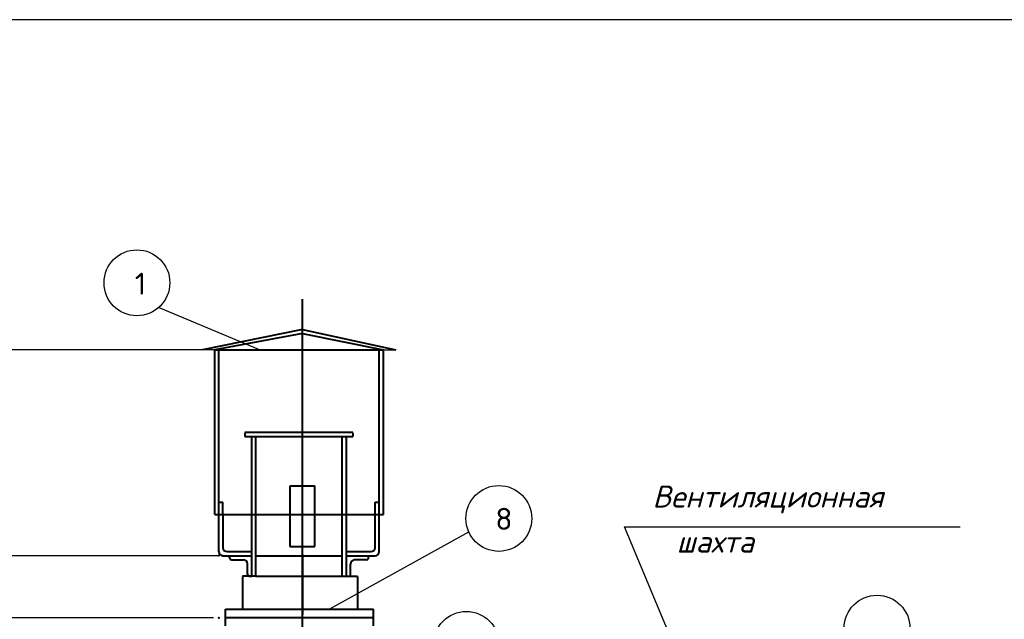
# Model space of a CAD drawing. Header units: millimetres. Extents: x -3143211 to -2549809, y 1060331 to 1394375.
# Tile 48 of 151: x -3048866 to -3031629, y 1107812 to 1118305. Entities that reach past the tile are written whole.
import ezdxf

# ---------------------------------------------------------------- set-up
doc = ezdxf.new("R2010")
doc.units = ezdxf.units.MM
for name, color, linetype in [('8', 2, 'Continuous'), ('PUMP', 1, 'Continuous'), ('TEXT-RUSS', 5, 'Continuous'), ('размер', 34, 'Continuous')]:
    doc.layers.add(name, color=color, linetype=linetype)
doc.styles.add('ROMANS', font='romant.shx', dxfattribs={"width": 0.8})
doc.styles.get("Standard").update_dxf_attribs({"font": 'isocpeui.ttf'})

msp = doc.modelspace()

# ---------------------------------------------------------------- linework, layer by layer
at = {"color": 0}
msp.add_line((-2998396.73173, 1118304.62022), (-3055296.73173, 1118304.62022), dxfattribs=at)
at = {"lineweight": 40}
for p, q in [((-3043917.13501, 1097503.75613), (-3043917.13501, 1113413.15213)), ((-3043917.13501, 1112884.66402), (-3045667.27051, 1112524.66402)), ((-3043917.13501, 1112884.66402), (-3042283.27051, 1112524.66402)), ((-3043917.13501, 1112812.66402), (-3045451.27051, 1112524.66402)), ((-3043917.13501, 1112812.66402), (-3042499.27051, 1112524.66402)), ((-3045451.27051, 1109644.66402), (-3045451.27051, 1112524.66402)), ((-3045451.27051, 1112524.66402), (-3042499.27051, 1112524.66402)), ((-3045379.27051, 1108996.66402), (-3045379.27051, 1112524.66402)), ((-3042571.27051, 1108996.66402), (-3042571.27051, 1112524.66402)), ((-3042499.27051, 1109644.66402), (-3042499.27051, 1112524.66402)), ((-3044923.81454, 1111084.66402), (-3043031.87914, 1111084.66402)), ((-3044923.59077, 1111077.322), (-3044923.59077, 1111012.66402)), ((-3044923.59077, 1111012.66402), (-3043031.80295, 1111012.66402)), ((-3044803.27051, 1108562.87263), (-3044803.27051, 1111012.66402)), ((-3044731.27051, 1108562.87263), (-3044731.27051, 1111012.66402)), ((-3043219.27051, 1108562.87263), (-3043219.27051, 1111012.66402)), ((-3043147.27051, 1108562.87263), (-3043147.27051, 1111012.66402)), ((-3043031.80295, 1111077.322), (-3043031.80295, 1111012.66402)), ((-3044133.13501, 1110148.66402), (-3043701.13501, 1110148.66402)), ((-3044133.13501, 1109083.68329), (-3044133.13501, 1110148.66402)), ((-3043701.13501, 1109083.68329), (-3043701.13501, 1110148.66402)), ((-3045379.27051, 1109860.66402), (-3045307.27051, 1109860.66402)), ((-3045307.27051, 1109644.66402), (-3045307.27051, 1109860.66402)), ((-3042643.27051, 1109860.66402), (-3042571.27051, 1109860.66402)), ((-3042643.27051, 1109068.66402), (-3042643.27051, 1109860.66402)), ((-3045451.27051, 1109644.66402), (-3042499.27051, 1109644.66402)), ((-3045307.27051, 1109644.66402), (-3045307.27051, 1109068.66402)), ((-3044134.10409, 1109083.68329), (-3043701.13501, 1109083.68329)), ((-3045307.27051, 1108924.66402), (-3044803.27051, 1108924.66402)), ((-3045235.27051, 1108996.66402), (-3044803.27051, 1108996.66402)), ((-3045190.92888, 1108888.66402), (-3045190.92888, 1108924.66402)), ((-3045154.92888, 1108852.66402), (-3044947.27051, 1108852.66402)), ((-3044731.27051, 1108924.66402), (-3043219.27051, 1108924.66402)), ((-3043917.13501, 1108943.27311), (-3043917.13501, 1107897.44154)), ((-3043147.27051, 1108996.66402), (-3042715.27051, 1108996.66402)), ((-3043147.27051, 1108924.66402), (-3042643.27051, 1108924.66402)), ((-3042794.70717, 1108850.857), (-3043002.36553, 1108850.857)), ((-3042758.70717, 1108886.857), (-3042758.70717, 1108922.857)), ((-3044875.27051, 1108600.66402), (-3044875.27051, 1108780.66402)), ((-3043074.36553, 1108598.857), (-3043074.36553, 1108778.857)), ((-3044731.27051, 1108564.66402), (-3044966.40657, 1108564.66402)), ((-3044966.40657, 1108562.87263), (-3044966.40657, 1107986.87263)), ((-3044839.27051, 1108564.66402), (-3044803.27051, 1108564.66402)), ((-3044731.27051, 1108564.66402), (-3043219.27051, 1108564.66402)), ((-3043219.27051, 1108564.66402), (-3042950.40657, 1108564.66402)), ((-3043110.36553, 1108562.857), (-3043146.36553, 1108562.857)), ((-3042950.40657, 1108562.87263), (-3042950.40657, 1107986.87263)), ((-3045265.79346, 1107986.87263), (-3042673.79346, 1107986.87263)), ((-3045265.79346, 1107698.87263), (-3045265.79346, 1107986.87263)), ((-3045265.79346, 1107842.87263), (-3042673.79346, 1107842.87263)), ((-3042673.79346, 1107698.87263), (-3042673.79346, 1107986.87263))]:
    msp.add_line(p, q, dxfattribs=at)
for centre, radius, start, end in [((-3045235.27051, 1109068.66402), 72, 180, 270), ((-3042715.27051, 1109068.66402), 72, 270, 0), ((-3045307.27051, 1108996.66402), 72, 180, 270), ((-3045154.92888, 1108888.66402), 36, 180, 270), ((-3044947.27051, 1108780.66402), 72, 0, 90), ((-3043002.36553, 1108778.857), 72, 90, 180), ((-3042794.70717, 1108886.857), 36, 270, 0), ((-3042643.27051, 1108996.66402), 72, 270, 0), ((-3044839.27051, 1108600.66402), 36, 180, 270), ((-3043110.36553, 1108598.857), 36, 270, 0)]:
    msp.add_arc(centre, radius, start, end, dxfattribs=at)
for p in [(-3045380.23457, 1108930.6032), (-3045307.27051, 1108924.66402), (-3045380.23457, 1107834.91548)]:
    msp.add_point(p, dxfattribs=at)
at = {"layer": '8', "color": 188}
for p, q in [((-3045451.27051, 1112524.66402), (-3045667.27051, 1112524.66402)), ((-3042499.27051, 1112524.66402), (-3042283.27051, 1112524.66402))]:
    msp.add_line(p, q, dxfattribs=at)
at = {"layer": 'Defpoints', "color": 188, "linetype": 'ByBlock'}
for p in [(-3045451.27051, 1112524.66402), (-3048862.07565, 1107834.91548)]:
    msp.add_point(p, dxfattribs=at)
at = {"layer": 'PUMP', "color": 188}
for p, q in [((-3044641.44294, 1112516.12457), (-3046433.29446, 1113268.60272)), ((-3035340.39286, 1102400.66091), (-3038279.23779, 1109428.63948)), ((-3038279.23779, 1109428.63948), (-3032402.01024, 1109428.63948)), ((-3043434.22076, 1107994.5345), (-3041004.19973, 1109342.90867))]:
    msp.add_line(p, q, dxfattribs=at)
for centre in [(-3046813.82958, 1113701.00187), (-3040477.90479, 1109576.98054), (-3033857.21929, 1107657.17741), (-3041047.42622, 1107372.76182)]:
    msp.add_circle(centre, 576, dxfattribs=at)
at = {"layer": 'размер', "color": 188}
for p, q in [((-3045541.27051, 1112524.66402), (-3049272.49654, 1112524.66402)), ((-3045397.27051, 1108924.66402), (-3049394.28167, 1108924.66402)), ((-3045470.23457, 1107834.91548), (-3049836.72288, 1107834.91548))]:
    msp.add_line(p, q, dxfattribs=at)

# ---------------------------------------------------------------- texts
at = {"layer": 'PUMP', "color": 188, "style": 'ROMANS'}
for s, p in [('1', (-3046851.7959, 1113493.21628)), ('8', (-3040539.9965, 1109377.26703))]:
    msp.add_text(s, height=384, dxfattribs=at).set_placement(p)
at = {"layer": 'TEXT-RUSS', "color": 188}
for s, p in [('Вентиляционная', (-3037787.11271, 1109767.63598)), ('шахта', (-3037366.71299, 1108979.17247))]:
    msp.add_text(s, height=384, dxfattribs=at).set_placement(p)

doc.saveas('drawing.dxf')
